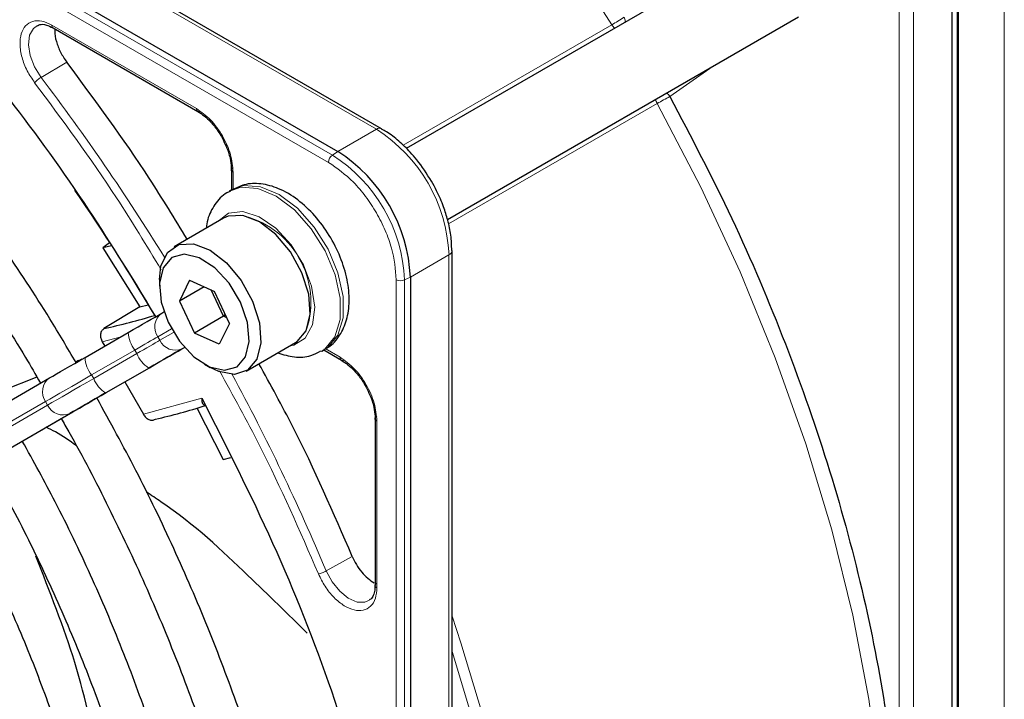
# Paper-space layout 'Blatt2' of a CAD drawing. Header units: millimetres. Extents: x 5 to 418, y 2 to 292.
# Tile 55 of 87: x 142.36 to 151.95, y 214.48 to 221.11. Entities that reach past the tile are written whole.
import ezdxf

# ---------------------------------------------------------------- set-up
doc = ezdxf.new("R2010")
doc.units = ezdxf.units.MM

psp = doc.layouts.new('Blatt2')

# ---------------------------------------------------------------- linework, layer by layer
at = {"color": 7, "linetype": 'Continuous', "lineweight": 18}
for p, q in [((145.408, 219.7886), (129.8375, 228.7772)), ((145.3693, 219.7174), (129.7988, 228.7061)), ((140.8091, 222.9428), (145.836, 220.0408)), ((151.9524, 202.5869), (151.9524, 222.3472)), ((151.492, 221.6783), (151.492, 203.6981)), ((150.9271, 213.1292), (150.9271, 221.4286)), ((151.0683, 213.129), (151.0684, 221.4285)), ((142.6735, 221.0557), (144.0823, 220.2424)), ((146.0954, 219.8851), (148.1292, 221.0592)), ((142.8194, 220.6944), (142.5699, 220.5459)), ((149.1175, 220.6568), (148.6946, 220.3585)), ((148.5721, 220.2921), (146.5385, 219.1182)), ((145.836, 220.0408), (145.4598, 219.8237)), ((145.4598, 219.8237), (145.408, 219.7886)), ((144.4408, 219.6215), (144.4408, 219.452)), ((146.1669, 218.5989), (146.5431, 218.8161)), ((146.5431, 218.8161), (146.5431, 213.0113)), ((146.1106, 218.5717), (146.1669, 218.5989)), ((146.0296, 200.5935), (146.0296, 218.5737)), ((146.1106, 200.5914), (146.1106, 218.5717)), ((143.3481, 218.0187), (143.1653, 217.9695)), ((143.8403, 218.0951), (143.7069, 218.018)), ((143.7069, 218.018), (143.7269, 217.9834)), ((143.7269, 217.9834), (143.8603, 218.0605)), ((143.9668, 217.9141), (143.9442, 217.901)), ((143.4826, 217.8886), (143.0619, 217.6457)), ((143.0819, 217.611), (143.5026, 217.8539)), ((143.5026, 217.8539), (143.4826, 217.8886)), ((145.3359, 217.902), (145.4823, 217.8175)), ((143.0619, 217.6457), (143.0819, 217.611)), ((143.619, 217.7132), (143.1983, 217.4703)), ((142.6134, 217.3867), (137.8175, 214.6172)), ((137.8375, 214.5825), (142.6334, 217.352)), ((142.6334, 217.352), (142.6134, 217.3867)), ((143.5662, 217.2621), (144.1355, 217.4209)), ((142.8506, 217.2696), (138.0548, 214.5001)), ((145.8409, 217.1965), (145.8409, 215.5697)), ((145.3476, 215.7348), (145.601, 215.8766))]:
    psp.add_line(p, q, dxfattribs=at)
at = {"color": 7, "linetype": 'Continuous', "lineweight": 25}
for p, q in [((129.8893, 228.8123), (145.4598, 219.8237)), ((145.886, 220.0458), (140.8591, 222.9477)), ((149.5463, 221.828), (146.1272, 219.8542)), ((151.506, 203.7203), (151.506, 221.7005)), ((151.4447, 203.6655), (151.4447, 221.6458)), ((146.5286, 219.1622), (149.9462, 221.1352)), ((142.6857, 221.0284), (144.095, 220.2148)), ((144.4232, 219.6464), (144.4232, 219.4479)), ((144.4314, 219.4526), (144.4031, 219.4363)), ((144.3476, 219.1733), (143.8667, 218.8957)), ((143.2365, 218.9334), (143.1721, 218.8859)), ((143.254, 218.9055), (143.1721, 218.8859)), ((143.1721, 218.8859), (143.5326, 218.3097)), ((146.5723, 218.8583), (146.5724, 218.8569)), ((146.5724, 213.0521), (146.5724, 218.8569)), ((146.1669, 218.5989), (146.1669, 200.6187)), ((143.7217, 218.5752), (143.7217, 218.5099)), ((144.0145, 218.5683), (143.9167, 218.3654)), ((144.1576, 218.5045), (143.9167, 218.3654)), ((144.0145, 218.5683), (144.2579, 218.4597)), ((144.3452, 218.2172), (144.225, 218.4744)), ((144.4035, 218.1482), (144.2579, 218.4597)), ((143.5326, 218.3097), (143.1824, 218.0973)), ((143.5326, 218.3097), (143.6139, 218.3302)), ((143.9167, 218.3654), (144.0624, 218.0539)), ((143.7442, 218.2474), (143.7667, 218.2604)), ((144.3452, 218.2172), (144.0624, 218.0539)), ((144.3617, 218.2377), (144.3452, 218.2172)), ((144.3781, 218.2025), (144.3452, 218.2172)), ((144.4035, 218.1482), (144.3057, 217.9453)), ((142.9983, 217.8167), (143.419, 218.0596)), ((144.3057, 217.9453), (144.0624, 218.0539)), ((143.1653, 217.9695), (143.1894, 217.9271)), ((144.5667, 217.6832), (145.0475, 217.9608)), ((145.3031, 217.8774), (145.3313, 217.8937)), ((145.3232, 217.889), (145.4951, 217.7898)), ((144.1601, 217.7506), (144.2166, 217.7179)), ((143.2041, 217.4737), (143.6248, 217.7166)), ((137.8548, 214.8466), (142.6506, 217.616)), ((142.5296, 217.6243), (142.1986, 217.4928)), ((143.3866, 217.5791), (143.5662, 217.2621)), ((138.0831, 214.5165), (142.8789, 217.2859)), ((144.0863, 217.3244), (144.3429, 216.8225)), ((145.8233, 217.2214), (145.8233, 215.5939)), ((144.3429, 216.8225), (144.4174, 216.8425)), ((145.8221, 215.5952), (145.8214, 215.5809))]:
    psp.add_line(p, q, dxfattribs=at)
at = {"color": 7, "linetype": 'Continuous', "lineweight": 18, "flags": 128}
for points in [[(148.1292, 221.0592), (147.6356, 221.8332), (147.1106, 222.5796), (146.5574, 223.2939), (145.9793, 223.9718), (145.3798, 224.6092), (144.7626, 225.2022), (144.1313, 225.7473), (143.4897, 226.2412), (142.8418, 226.6808), (142.1915, 227.0636), (141.5426, 227.3872), (141.0454, 227.5953)], [(142.5699, 220.5459), (142.5064, 220.6483), (142.464, 220.7583), (142.4473, 220.8646), (142.4578, 220.9563), (142.4946, 221.024), (142.5331, 221.0528)], [(150.755, 211.3813), (150.7592, 211.4235), (150.8034, 212.1473), (150.797, 212.902), (150.7402, 213.683), (150.6332, 214.4856), (150.4768, 215.3049), (150.2718, 216.136), (150.0196, 216.9739), (149.7215, 217.8135), (149.3795, 218.6497), (148.9956, 219.4776), (148.5721, 220.2921)], [(144.4069, 219.4384), (144.5149, 219.4746), (144.68, 219.4639), (144.859, 219.3883), (145.0375, 219.2537), (145.2012, 219.0711), (145.3368, 218.8551), (145.4335, 218.6231), (145.4835, 218.3938), (145.4826, 218.1858), (145.4311, 218.0156), (145.333, 217.8971), (145.2992, 217.8752)], [(145.3313, 217.8937), (145.3613, 217.9135), (145.4594, 218.032), (145.5109, 218.2021), (145.5117, 218.4102), (145.4618, 218.6394), (145.3651, 218.8714), (145.2295, 219.0874), (145.0658, 219.27), (144.8873, 219.4046), (144.7083, 219.4803), (144.5432, 219.4909), (144.4314, 219.4526)], [(144.9915, 217.9285), (145.0301, 217.9364), (145.1432, 218.0057), (145.2138, 218.1339), (145.2347, 218.3078), (145.2038, 218.5097), (145.1243, 218.7191), (145.0043, 218.9147), (144.8559, 219.0766), (144.6943, 219.1883), (144.5359, 219.2385), (144.3968, 219.222), (144.2916, 219.1409)], [(143.7069, 218.018), (143.6859, 218.0059), (143.6624, 217.9924), (143.6366, 217.9775), (143.6088, 217.9614), (143.5792, 217.9443), (143.5481, 217.9264), (143.5158, 217.9077), (143.4826, 217.8886)], [(143.5026, 217.8539), (143.5358, 217.8731), (143.5681, 217.8917), (143.5992, 217.9097), (143.6288, 217.9268), (143.6566, 217.9428), (143.6824, 217.9577), (143.7059, 217.9713), (143.7269, 217.9834)], [(143.0619, 217.6457), (142.9955, 217.6073), (142.9309, 217.57), (142.8687, 217.5341), (142.8095, 217.4999), (142.7538, 217.4678), (142.7023, 217.438), (142.6553, 217.4109), (142.6134, 217.3867)], [(142.6334, 217.352), (142.6753, 217.3762), (142.7223, 217.4034), (142.7738, 217.4331), (142.8295, 217.4653), (142.8887, 217.4995), (142.9509, 217.5354), (143.0155, 217.5727), (143.0819, 217.611)], [(145.7678, 215.4492), (145.724, 215.4305), (145.647, 215.4325), (145.5623, 215.4692), (145.4786, 215.5369), (145.4045, 215.6285), (145.3476, 215.7348)], [(146.5724, 215.2951), (146.66, 215.0344), (146.9123, 214.1966), (147.1173, 213.3655), (147.2737, 212.5461), (147.3807, 211.7436), (147.4375, 210.9626), (147.4439, 210.2079), (147.3997, 209.484), (147.3053, 208.7954), (147.1613, 208.1462), (146.9684, 207.5402), (146.7279, 206.9812), (146.5718, 206.6878)], [(146.8495, 207.3799), (146.8763, 207.4508), (147.0698, 208.0587), (147.2143, 208.7099), (147.309, 209.4007), (147.3533, 210.1268), (147.3469, 210.8839), (147.2898, 211.6673), (147.1825, 212.4725), (147.0255, 213.2944), (146.8198, 214.1281), (146.5724, 214.9513)]]:
    psp.add_lwpolyline(points, dxfattribs=at)
at = {"color": 7, "linetype": 'Continuous', "lineweight": 25, "flags": 128}
for points in [[(145.886, 220.0458), (145.886, 220.0458), (145.8874, 220.0449)], [(145.1514, 218.0769), (145.1909, 218.2366), (145.177, 218.4321), (145.1111, 218.6422), (145.0005, 218.8442), (144.8569, 219.0161), (144.6961, 219.1394), (144.5355, 219.2007), (144.3924, 219.1932), (144.3476, 219.1733)], [(143.7217, 218.5752), (143.7365, 218.7054), (143.8016, 218.8404), (143.9116, 218.9157), (144.0547, 218.9231), (144.2153, 218.8618), (144.3761, 218.7386), (144.5196, 218.5666), (144.6303, 218.3646), (144.6962, 218.1545), (144.7101, 217.959), (144.6705, 217.7993), (144.6705, 217.7993)], [(144.5621, 217.8227), (144.5977, 217.9731), (144.5805, 218.1577), (144.5126, 218.3542), (144.4023, 218.5391), (144.2626, 218.6898), (144.1107, 218.7884), (143.9647, 218.8228), (143.8422, 218.7889), (143.7582, 218.6909), (143.7225, 218.5405), (143.7397, 218.3559), (143.8076, 218.1593), (143.918, 217.9745), (144.0576, 217.8238), (144.2096, 217.7252), (144.3556, 217.6908), (144.478, 217.7246), (144.5621, 217.8227)], [(143.419, 218.0596), (143.4671, 218.0874), (143.5139, 218.1145), (143.559, 218.1405), (143.602, 218.1653), (143.6423, 218.1886), (143.6797, 218.2102), (143.7138, 218.2299), (143.7442, 218.2474)], [(145.0475, 217.9608), (145.0626, 217.9703), (145.1514, 218.0769)], [(143.6248, 217.7166), (143.6763, 217.7463), (143.7263, 217.7752), (143.7745, 217.8031), (143.8204, 217.8296), (143.8636, 217.8545), (143.9035, 217.8775), (143.9399, 217.8986), (143.9724, 217.9173)], [(143.9442, 217.901), (143.9138, 217.8834), (143.8797, 217.8638), (143.8423, 217.8422), (143.802, 217.8189), (143.759, 217.7941), (143.7139, 217.7681), (143.6671, 217.741), (143.619, 217.7132)], [(142.6506, 217.616), (142.6831, 217.6348), (142.7195, 217.6558), (142.7595, 217.6789), (142.8027, 217.7038), (142.8485, 217.7303), (142.8968, 217.7581), (142.9468, 217.787), (142.9983, 217.8167)], [(144.6705, 217.7993), (144.5818, 217.6927), (144.4535, 217.6508), (144.2995, 217.6781), (144.2166, 217.7179)], [(143.1983, 217.4703), (143.1468, 217.4406), (143.0968, 217.4117), (143.0485, 217.3839), (143.0027, 217.3574), (142.9595, 217.3325), (142.9195, 217.3094), (142.8831, 217.2884), (142.8506, 217.2696)], [(142.8789, 217.2859), (142.9093, 217.3035), (142.9434, 217.3232), (142.9808, 217.3448), (143.0211, 217.3681), (143.0641, 217.3928), (143.1092, 217.4189), (143.156, 217.4459), (143.2041, 217.4737)]]:
    psp.add_lwpolyline(points, dxfattribs=at)
at = {"color": 7, "linetype": 'Continuous', "lineweight": 18}
for centre, radius, start, end in [((146.8392, 223.2944), 2.5808, 299.99073, 303.08583), ((148.2654, 221.1408), 0.1588, 210.91817, 226.52976), ((124.9773, 207.1991), 22.0825, 31.67468, 37.1862), ((148.7106, 220.3692), 0.1586, 193.27366, 209.08773), ((149.8682, 218.0475), 2.592, 116.92219, 120.00387), ((148.5925, 220.2958), 0.1198, 31.58746, 54.74508), ((145.8653, 220), 0.0503, 65.69288, 125.61758), ((145.0079, 218.7462), 1.5368, 2.60548, 57.39452), ((145.4624, 219.7128), 0.0932, 125.68924, 177.19888), ((144.5852, 218.5022), 1.527, 2.60548, 57.39452), ((144.3291, 218.3543), 0.8691, 342.09335, 77.90128), ((146.5223, 218.8619), 0.0503, 294.37466, 354.3052), ((146.0722, 218.6566), 0.0932, 242.80519, 294.30715), ((143.8426, 218.1137), 0.166, 126.35124, 215.18509), ((143.711, 218.0709), 0.2922, 182.20319, 218.60373), ((143.8776, 218.0531), 0.166, 204.8163, 293.64307), ((143.7748, 217.9606), 0.2923, 201.40084, 237.78978), ((143.2903, 217.828), 0.2922, 182.20319, 218.60373), ((124.9918, 207.1722), 22.0834, 22.81394, 28.326), ((142.749, 217.4823), 0.166, 126.35124, 215.18509), ((143.3541, 217.7177), 0.2923, 201.40084, 237.78978), ((142.7841, 217.4217), 0.166, 204.8163, 293.64307)]:
    psp.add_arc(centre, radius, start, end, dxfattribs=at)
at = {"color": 7, "linetype": 'Continuous', "lineweight": 25}
for centre, radius, start, end in [((144.6317, 218.5291), 1.5368, 2.60548, 57.39452), ((125.4427, 207.4548), 21.179, 30.52713, 34.48601), ((141.7127, 224.7468), 6.81, 282.46331, 286.77192), ((142.0497, 224.1495), 7.1257, 283.25268, 287.31096)]:
    psp.add_arc(centre, radius, start, end, dxfattribs=at)
for points, knots in [([(142.9098, 217.7657), (142.8258, 217.9087), (142.5984, 218.2963), (142.1937, 218.9053), (141.702, 219.5897), (141.1843, 220.2439), (140.6451, 220.8655), (140.0868, 221.4506), (139.5126, 221.9963), (138.9256, 222.4994), (138.3287, 222.9571), (137.7254, 223.3668), (137.1186, 223.7262), (136.5118, 224.0332), (135.9082, 224.2859), (135.311, 224.4827), (134.7238, 224.6222), (134.15, 224.7036), (133.5928, 224.7263), (133.056, 224.69), (132.5422, 224.5959), (132.0568, 224.4412), (131.677, 224.2773), (131.4719, 224.1453), (131.4073, 224.1037)], [0, 0, 0, 0, 0.0278357, 0.0754043, 0.1229765, 0.1705551, 0.2181426, 0.2657419, 0.3133555, 0.3609855, 0.4086337, 0.4563008, 0.5039862, 0.5516866, 0.5993949, 0.6470941, 0.6947631, 0.7423727, 0.7898868, 0.8372681, 0.8844871, 0.931535, 0.9784341, 1, 1, 1, 1]), ([(131.6073, 223.7573), (131.6641, 223.7944), (131.8532, 223.9181), (132.2078, 224.0705), (132.6676, 224.2147), (133.1556, 224.2988), (133.6661, 224.3264), (134.1969, 224.2966), (134.7445, 224.21), (135.3063, 224.067), (135.8791, 223.8684), (136.4598, 223.6153), (137.0452, 223.3089), (137.6319, 222.9509), (138.2166, 222.5433), (138.7958, 222.0882), (139.3662, 221.5881), (139.9245, 221.0459), (140.4675, 220.4647), (140.9917, 219.8476), (141.4949, 219.1987), (141.9714, 218.5199), (142.3287, 217.9739), (142.5157, 217.6491), (142.5637, 217.5658)], [0, 0, 0, 0, 0.02099, 0.069851, 0.118688, 0.167389, 0.215899, 0.264215, 0.312366, 0.360395, 0.408346, 0.456251, 0.504137, 0.552018, 0.599903, 0.6478, 0.695711, 0.743637, 0.791578, 0.839533, 0.887498, 0.935471, 0.983451, 1, 1, 1, 1]), ([(143.6866, 218.2142), (143.4732, 218.565), (143.0269, 219.299), (142.2659, 220.3486), (141.4382, 221.3677), (140.8498, 221.9759), (140.5565, 222.2791)], [0, 0, 0, 0, 0.234215, 0.489974, 0.745733, 1, 1, 1, 1]), ([(142.535, 221.0492), (142.5418, 221.0536), (142.562, 221.0665), (142.6141, 221.0628), (142.6636, 221.0389), (142.686, 221.0282)], [0, 0, 0, 0, 0.2164, 0.647017, 1, 1, 1, 1]), ([(142.7049, 221.0173), (142.704, 221.0109), (142.699, 220.9759), (142.716, 220.8966), (142.7545, 220.7902), (142.7978, 220.7263), (142.8194, 220.6944)], [0, 0, 0, 0, 0.068924, 0.379282, 0.689641, 1, 1, 1, 1]), ([(143.9919, 218.9679), (143.871, 219.1676), (143.5081, 219.767), (143.0949, 220.3234), (142.8194, 220.6944)], [0, 0, 0, 0, 0.333109, 1, 1, 1, 1]), ([(148.6946, 220.3585), (148.9015, 219.9643), (149.3171, 219.1725), (149.8351, 217.9466), (150.2677, 216.7091), (150.597, 215.4794), (150.8294, 214.2753), (150.8946, 213.5102), (150.9271, 213.1292)], [0, 0, 0, 0, 0.165419, 0.332172, 0.5, 0.667816, 0.834575, 1, 1, 1, 1]), ([(144.0948, 220.2152), (144.0987, 220.2136), (144.1067, 220.2103), (144.1171, 220.2145), (144.1225, 220.2167)], [0, 0, 0, 0, 0.482293, 1, 1, 1, 1]), ([(144.098, 220.2123), (144.1182, 220.1994), (144.1596, 220.1731), (144.2267, 220.1091), (144.2838, 220.0392), (144.3153, 219.9874), (144.3263, 219.9693)], [0, 0, 0, 0, 0.244303, 0.500854, 0.825035, 1, 1, 1, 1]), ([(146.3726, 219.5341), (146.3272, 219.6057), (146.2635, 219.7059), (146.1527, 219.8335), (146.0544, 219.9281), (145.9594, 220.004), (145.902, 220.0342), (145.8858, 220.0427)], [0, 0, 0, 0, 0.3356827, 0.4702489, 0.69001, 0.912206, 1, 1, 1, 1]), ([(144.3263, 219.9693), (144.3519, 219.9186), (144.3874, 219.8479), (144.4139, 219.7463), (144.4245, 219.6832), (144.422, 219.647), (144.4213, 219.6364)], [0, 0, 0, 0, 0.440805, 0.613959, 0.88685, 1, 1, 1, 1]), ([(144.4235, 219.646), (144.424, 219.6501), (144.4252, 219.6587), (144.434, 219.6656), (144.4386, 219.6692)], [0, 0, 0, 0, 0.4823319, 1, 1, 1, 1]), ([(145.3258, 217.8973), (145.3394, 217.903), (145.4028, 217.9299), (145.4838, 218.0298), (145.5536, 218.1819), (145.5779, 218.3664), (145.5575, 218.5746), (145.4904, 218.7954), (145.3817, 219.0101), (145.2392, 219.2029), (145.0709, 219.3606), (144.8915, 219.4672), (144.7149, 219.5149), (144.5561, 219.5121), (144.4702, 219.4679), (144.432, 219.4482)], [0, 0, 0, 0, 0.020926, 0.097604, 0.173528, 0.254016, 0.339975, 0.427864, 0.515563, 0.603442, 0.692189, 0.782724, 0.863809, 0.939448, 1, 1, 1, 1]), ([(146.5699, 218.8581), (146.5688, 218.9076), (146.5665, 219.0032), (146.5349, 219.1484), (146.4891, 219.2938), (146.4346, 219.4218), (146.3897, 219.5031), (146.3726, 219.5341)], [0, 0, 0, 0, 0.229884, 0.443951, 0.63112, 0.859055, 1, 1, 1, 1]), ([(144.41, 219.4346), (144.3994, 219.4304), (144.3385, 219.4062), (144.2593, 219.3096), (144.1936, 219.1904), (144.1833, 219.1046), (144.1799, 219.0765)], [0, 0, 0, 0, 0.077899, 0.451637, 0.81994, 1, 1, 1, 1]), ([(143.1824, 218.0973), (143.1743, 218.0906), (143.1577, 218.0771), (143.1469, 218.0434), (143.1482, 218.0053), (143.1596, 217.9814), (143.1653, 217.9695)], [0, 0, 0, 0, 0.2437013, 0.4950292, 0.7494664, 1, 1, 1, 1]), ([(144.8748, 217.8611), (144.9287, 217.8446), (145.0362, 217.8117), (145.1844, 217.8198), (145.2628, 217.8624), (145.2945, 217.8795)], [0, 0, 0, 0, 0.375834, 0.748477, 1, 1, 1, 1]), ([(142.9657, 217.7979), (142.9604, 217.7957), (142.9403, 217.7873), (142.92, 217.7794), (142.9051, 217.7735)], [0, 0, 0, 0, 0.264203, 1, 1, 1, 1]), ([(145.601, 215.8766), (145.4174, 216.3007), (145.1421, 216.9368), (144.8044, 217.5509), (144.6919, 217.7555)], [0, 0, 0, 0, 0.666792, 1, 1, 1, 1]), ([(145.4949, 217.7902), (145.4988, 217.7886), (145.5068, 217.7853), (145.5172, 217.7895), (145.5226, 217.7917)], [0, 0, 0, 0, 0.482292, 1, 1, 1, 1]), ([(145.4981, 217.7873), (145.5183, 217.7744), (145.5597, 217.7481), (145.6268, 217.6841), (145.6838, 217.6142), (145.7153, 217.5624), (145.7264, 217.5443)], [0, 0, 0, 0, 0.2443019, 0.5008532, 0.8250347, 1, 1, 1, 1]), ([(145.7264, 217.5443), (145.7519, 217.4936), (145.7875, 217.4229), (145.8139, 217.3213), (145.8246, 217.2582), (145.8221, 217.222), (145.8213, 217.2114)], [0, 0, 0, 0, 0.440805, 0.61396, 0.88685, 1, 1, 1, 1]), ([(142.85, 204.2843), (142.8726, 204.2951), (143.0457, 204.3779), (143.3397, 204.5857), (143.7266, 204.9089), (144.0743, 205.2886), (144.3849, 205.716), (144.6556, 206.1911), (144.8853, 206.7108), (145.0723, 207.2726), (145.2157, 207.8732), (145.3145, 208.5092), (145.3682, 209.177), (145.3766, 209.8727), (145.3396, 210.5924), (145.2577, 211.3319), (145.1313, 212.0873), (144.9612, 212.8543), (144.7486, 213.6288), (144.4944, 214.4066), (144.2005, 215.1834), (143.8675, 215.9547), (143.5075, 216.7038), (143.2418, 217.1865), (143.1128, 217.421)], [0, 0, 0, 0, 0.007022, 0.053817, 0.1006, 0.147436, 0.194392, 0.241503, 0.288773, 0.336184, 0.383702, 0.431293, 0.478928, 0.526583, 0.57424, 0.62189, 0.669527, 0.71715, 0.764759, 0.812355, 0.859941, 0.907518, 0.955089, 1, 1, 1, 1]), ([(144.1355, 217.4209), (144.1353, 217.4088), (144.1348, 217.3887), (144.1426, 217.3663), (144.153, 217.3523), (144.1641, 217.3493), (144.1693, 217.348)], [0, 0, 0, 0, 0.336127, 0.560864, 0.79606, 1, 1, 1, 1]), ([(144.1355, 217.4209), (144.3729, 216.9516), (144.848, 216.0126), (145.423, 214.5648), (145.7024, 213.6043), (145.842, 213.1243)], [0, 0, 0, 0, 0.333214, 0.666775, 1, 1, 1, 1]), ([(143.5662, 217.2621), (143.5734, 217.2512), (143.5879, 217.2294), (143.6197, 217.2095), (143.6536, 217.2023), (143.6735, 217.2098), (143.6833, 217.2136)], [0, 0, 0, 0, 0.250494, 0.503104, 0.754115, 1, 1, 1, 1]), ([(145.8236, 217.221), (145.8241, 217.2251), (145.8252, 217.2337), (145.8341, 217.2406), (145.8387, 217.2442)], [0, 0, 0, 0, 0.4823352, 1, 1, 1, 1]), ([(142.7649, 217.2201), (142.7898, 217.1777), (142.9556, 216.8949), (143.2313, 216.355), (143.5875, 215.6048), (143.9042, 214.8452), (144.1832, 214.0827), (144.422, 213.3211), (144.6195, 212.565), (144.7745, 211.8187), (144.8864, 211.0867), (144.9545, 210.3731), (144.9786, 209.6821), (144.9586, 209.0177), (144.895, 208.3837), (144.7883, 207.7836), (144.6392, 207.2209), (144.4488, 206.6984), (144.2183, 206.2189), (143.9488, 205.785), (143.6421, 205.3979), (143.2977, 205.0625), (142.9671, 204.8045), (142.7385, 204.6819), (142.6483, 204.6336)], [0, 0, 0, 0, 0.008469, 0.056451, 0.10443, 0.152403, 0.200367, 0.248319, 0.296256, 0.344176, 0.392077, 0.439959, 0.487821, 0.535666, 0.5835, 0.631333, 0.679178, 0.72706, 0.775013, 0.82308, 0.871307, 0.919731, 0.968362, 1, 1, 1, 1]), ([(142.9099, 216.958), (142.846, 217.0049), (142.7555, 217.0714), (142.6492, 217.1208), (142.618, 217.1353)], [0, 0, 0, 0, 0.705951, 1, 1, 1, 1]), ([(142.125, 205.5401), (142.2413, 205.606), (142.4934, 205.749), (142.8414, 206.0345), (143.174, 206.3802), (143.4679, 206.7767), (143.7224, 207.2201), (143.9357, 207.7083), (144.1063, 208.2383), (144.233, 208.8067), (144.3148, 209.4097), (144.3514, 210.0434), (144.3426, 210.7035), (144.2884, 211.3858), (144.1895, 212.0858), (144.0464, 212.7992), (143.8603, 213.5216), (143.6323, 214.2482), (143.3642, 214.9749), (143.0566, 215.6965), (142.7326, 216.3751), (142.4955, 216.8043), (142.3865, 217.0016)], [0, 0, 0, 0, 0.042839, 0.092827, 0.142855, 0.193022, 0.243385, 0.293956, 0.34471, 0.395602, 0.446585, 0.497618, 0.548672, 0.599723, 0.650761, 0.701782, 0.752784, 0.803769, 0.85474, 0.905699, 0.956649, 1, 1, 1, 1]), ([(142.0386, 216.8007), (142.1241, 216.6485), (142.3368, 216.2697), (142.6387, 215.6475), (142.9463, 214.9421), (143.2147, 214.2314), (143.4438, 213.5212), (143.6316, 212.8159), (143.7771, 212.1202), (143.8794, 211.439), (143.938, 210.7767), (143.9527, 210.1377), (143.9235, 209.5264), (143.8509, 208.9466), (143.7356, 208.4023), (143.5786, 207.8967), (143.3811, 207.4329), (143.1444, 207.0137), (142.8702, 206.6407), (142.5584, 206.3183), (142.2442, 206.0633), (142.0201, 205.9409), (141.9239, 205.8884)], [0, 0, 0, 0, 0.034582, 0.08603, 0.137472, 0.188902, 0.240318, 0.291715, 0.343089, 0.394438, 0.445761, 0.497058, 0.548333, 0.599597, 0.650862, 0.702153, 0.753511, 0.80499, 0.856655, 0.908569, 0.96076, 1, 1, 1, 1]), ([(141.3981, 206.7991), (141.4776, 206.8408), (141.6854, 206.9497), (141.9852, 207.1872), (142.2978, 207.502), (142.5711, 207.8685), (142.8051, 208.2814), (142.9977, 208.739), (143.1473, 209.2377), (143.2526, 209.7739), (143.3128, 210.3435), (143.3276, 210.942), (143.2967, 211.5647), (143.2208, 212.207), (143.1003, 212.864), (142.9365, 213.5309), (142.7305, 214.2029), (142.4844, 214.8752), (142.1981, 215.5421), (141.9234, 216.1135), (141.7313, 216.4543), (141.6595, 216.5817)], [0, 0, 0, 0, 0.033446, 0.087411, 0.141399, 0.195552, 0.249964, 0.304656, 0.359593, 0.414709, 0.469936, 0.525219, 0.580517, 0.635803, 0.691067, 0.746307, 0.801523, 0.856719, 0.911899, 0.967067, 1, 1, 1, 1]), ([(145.1626, 215.1287), (144.9747, 215.3132), (144.5554, 215.7247), (144.0265, 216.2221), (143.6433, 216.4724), (143.5956, 216.5035)], [0, 0, 0, 0, 0.4156374, 0.9273169, 1, 1, 1, 1]), ([(141.313, 216.3817), (141.3651, 216.2907), (141.5359, 215.9919), (141.7909, 215.4688), (142.0758, 214.8191), (142.321, 214.1641), (142.5268, 213.5102), (142.6911, 212.8621), (142.8129, 212.2251), (142.8914, 211.6043), (142.9261, 211.0045), (142.917, 210.4305), (142.8644, 209.8868), (142.7691, 209.3775), (142.6322, 208.9064), (142.4549, 208.4768), (142.2386, 208.0917), (141.9854, 207.7525), (141.6943, 207.465), (141.4314, 207.2612), (141.2545, 207.1741), (141.1977, 207.1461)], [0, 0, 0, 0, 0.024429, 0.080222, 0.136006, 0.191775, 0.247522, 0.303242, 0.358931, 0.414583, 0.470198, 0.525779, 0.581336, 0.636887, 0.69246, 0.748108, 0.803911, 0.859965, 0.916367, 0.973159, 1, 1, 1, 1]), ([(143.1883, 212.3463), (143.2038, 212.4802), (143.2542, 212.9162), (143.1616, 213.764), (142.9352, 214.8234), (142.6551, 215.5336), (142.5183, 215.8806)], [0, 0, 0, 0, 0.130301, 0.424564, 0.718826, 1, 1, 1, 1]), ([(145.8236, 215.5941), (145.8241, 215.5983), (145.8252, 215.6068), (145.8341, 215.6138), (145.8387, 215.6173)], [0, 0, 0, 0, 0.482341, 1, 1, 1, 1]), ([(145.8214, 215.5809), (145.8213, 215.57), (145.8208, 215.5364), (145.8057, 215.4939), (145.7878, 215.4613), (145.7709, 215.4543), (145.7657, 215.4521)], [0, 0, 0, 0, 0.158696, 0.485398, 0.839612, 1, 1, 1, 1])]:
    psp.add_open_spline(points, degree=3, knots=knots, dxfattribs=at)
at = {"color": 7, "linetype": 'Continuous', "lineweight": 18}
for points, knots in [([(142.5069, 220.4946), (142.4814, 220.5323), (142.4289, 220.6097), (142.3791, 220.7419), (142.3593, 220.868), (142.3721, 220.9748), (142.4146, 221.0544), (142.4849, 221.0982), (142.5751, 221.1021), (142.6413, 221.0709), (142.6735, 221.0557)], [0, 0, 0, 0, 0.121713, 0.25, 0.378287, 0.5, 0.621713, 0.75, 0.878287, 1, 1, 1, 1]), ([(148.2607, 221.0859), (148.2608, 221.089), (148.2614, 221.1047), (148.2539, 221.1199), (148.248, 221.1321)], [0, 0, 0, 0, 0.20111, 1, 1, 1, 1]), ([(142.6861, 221.0285), (142.6858, 221.0286), (142.6811, 221.0296), (142.6755, 221.0386), (142.6742, 221.05), (142.6735, 221.0557)], [0, 0, 0, 0, 0.033087, 0.516551, 1, 1, 1, 1]), ([(142.5069, 220.4946), (142.5104, 220.4985), (142.5174, 220.5063), (142.534, 220.5207), (142.5525, 220.5349), (142.5641, 220.5422), (142.5699, 220.5459)], [0, 0, 0, 0, 0.25, 0.5, 0.75, 1, 1, 1, 1]), ([(143.7386, 218.6715), (143.5962, 218.9073), (143.2144, 219.5396), (142.7796, 220.1266), (142.5069, 220.4946)], [0, 0, 0, 0, 0.372925, 1, 1, 1, 1]), ([(144.0823, 220.2424), (144.1292, 220.2091), (144.2232, 220.1424), (144.3417, 219.9783), (144.4246, 219.7936), (144.4354, 219.6789), (144.4408, 219.6215)], [0, 0, 0, 0, 0.25, 0.499999, 0.75, 1, 1, 1, 1]), ([(144.0823, 220.2424), (144.0829, 220.2367), (144.0843, 220.2253), (144.0899, 220.2164), (144.0945, 220.2153), (144.0948, 220.2152)], [0, 0, 0, 0, 0.483464, 0.966928, 1, 1, 1, 1]), ([(144.4408, 219.6215), (144.4362, 219.6249), (144.427, 219.6318), (144.422, 219.6411), (144.4234, 219.6457), (144.4235, 219.646)], [0, 0, 0, 0, 0.483498, 0.966996, 1, 1, 1, 1]), ([(146.0296, 218.5737), (146.0208, 218.6747), (146.0072, 218.8301), (145.9249, 219.0552), (145.8396, 219.2265), (145.7339, 219.386), (145.5801, 219.5698), (145.4523, 219.6593), (145.3693, 219.7174)], [0, 0, 0, 0, 0.239457, 0.368361, 0.5, 0.631639, 0.760543, 1, 1, 1, 1]), ([(145.4823, 217.8175), (145.5293, 217.7841), (145.6233, 217.7175), (145.7418, 217.5533), (145.8247, 217.3686), (145.8355, 217.2539), (145.8409, 217.1965)], [0, 0, 0, 0, 0.25, 0.5, 0.75, 1, 1, 1, 1]), ([(145.4823, 217.8175), (145.483, 217.8118), (145.4844, 217.8004), (145.4899, 217.7914), (145.4946, 217.7903), (145.4949, 217.7902)], [0, 0, 0, 0, 0.483463, 0.966926, 1, 1, 1, 1]), ([(145.2717, 215.7059), (145.0893, 216.126), (144.798, 216.7969), (144.4408, 217.4446), (144.3073, 217.6866)], [0, 0, 0, 0, 0.626296, 1, 1, 1, 1]), ([(145.8409, 217.1965), (145.8363, 217.1999), (145.8271, 217.2068), (145.8221, 217.2161), (145.8235, 217.2207), (145.8236, 217.221)], [0, 0, 0, 0, 0.483498, 0.967002, 1, 1, 1, 1]), ([(145.2717, 215.7059), (145.2768, 215.707), (145.2871, 215.7091), (145.3078, 215.7163), (145.3294, 215.7252), (145.3415, 215.7316), (145.3476, 215.7348)], [0, 0, 0, 0, 0.249991, 0.499994, 0.749997, 1, 1, 1, 1]), ([(145.8409, 215.5697), (145.8379, 215.5342), (145.8319, 215.4612), (145.7833, 215.3851), (145.7103, 215.3461), (145.6201, 215.3491), (145.5212, 215.3914), (145.4219, 215.4715), (145.3323, 215.5808), (145.2915, 215.6649), (145.2717, 215.7059)], [0, 0, 0, 0, 0.121712, 0.25, 0.378287, 0.5, 0.621712, 0.75, 0.878287, 1, 1, 1, 1]), ([(145.8409, 215.5697), (145.8363, 215.5731), (145.8271, 215.58), (145.8221, 215.5893), (145.8235, 215.5939), (145.8236, 215.5941)], [0, 0, 0, 0, 0.483506, 0.967012, 1, 1, 1, 1])]:
    psp.add_open_spline(points, degree=3, knots=knots, dxfattribs=at)
at = {"color": 7, "linetype": 'Continuous', "lineweight": 25}
psp.add_open_spline([(145.601, 215.8766), (145.6137, 215.8496), (145.6391, 215.7956), (145.6918, 215.7227), (145.7512, 215.6601), (145.7936, 215.6321), (145.8148, 215.6181)], degree=3, dxfattribs=at)

doc.saveas('drawing.dxf')
